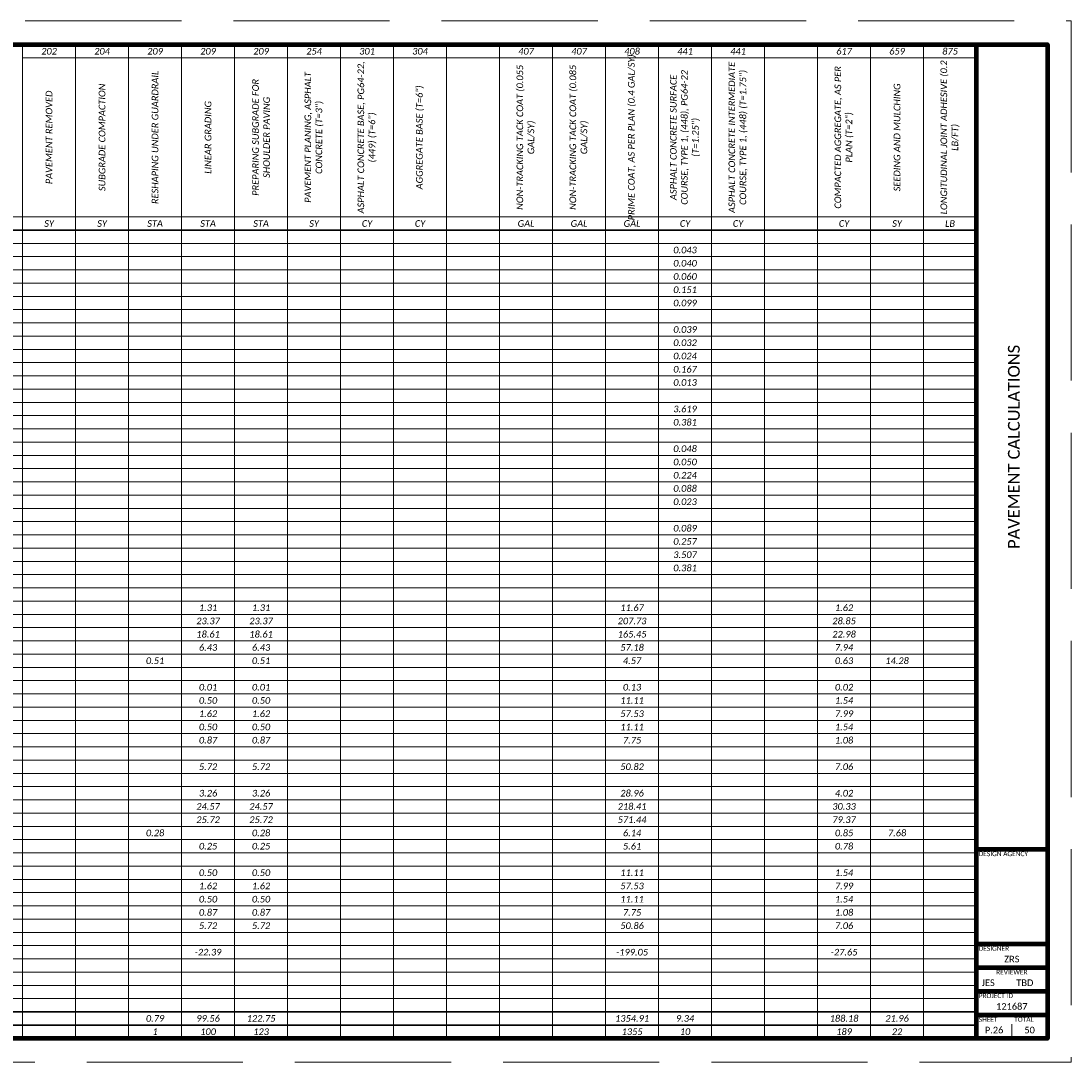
# Paper-space layout '26 PAVEMENT CALCULATIONS' of a CAD drawing. Header units: feet. Extents: x 0 to 34, y 0 to 22.
# Tile 2 of 2: x 11.8 to 34, y 0 to 22. Entities that reach past the tile are written whole.
import ezdxf
from ezdxf.enums import TextEntityAlignment as Align

# ---------------------------------------------------------------- set-up
doc = ezdxf.new("R2010")
doc.units = ezdxf.units.FT
doc.header["$LTSCALE"] = 20
doc.header["$MEASUREMENT"] = 0
doc.linetypes.add('OhDOT_DGN3', pattern=[0.22, 0.165, -0.055])
doc.layers.get('Defpoints').update_dxf_attribs({"lineweight": 15})
for name, color, linetype, lineweight in [('0_Xref', 7, 'Continuous', 15), ('SH_Border', 7, 'Continuous', 90), ('SH_Data', 7, 'Continuous', 15), ('SH_Text', 7, 'Continuous', 35)]:
    doc.layers.add(name, color=color, linetype=linetype, lineweight=lineweight)
doc.layers.add('SH_Cut_Line', color=7, linetype='OhDOT_DGN3', lineweight=15, plot=False)
doc.styles.add('P_Slanted - Normal Fixed Spacing', font='calibrii.ttf', dxfattribs={"height": 0.14})
doc.styles.add('Style - Calibri', font='calibri.ttf')
doc.styles.add('Style - Calibri - Light', font='calibril.ttf', dxfattribs={"height": 0.1})

# ---------------------------------------------------------------- blocks, each defined once
blk = doc.blocks.new('BORDER_1')
at = {"layer": 'Defpoints', "color": 7}
blk.add_point((32.75, 3.5), dxfattribs=at)
at = {"layer": 'SH_Border', "color": 7}
for p, q in [((32, 0.5), (32, 21.5)), ((32, 4.5), (33.5, 4.5)), ((32, 2.5), (33.5, 2.5)), ((32, 2), (33.5, 2)), ((32, 1.5), (33.5, 1.5)), ((32, 1), (33.5, 1))]:
    blk.add_line(p, q, dxfattribs=at)
at = {"layer": 'SH_Border', "color": 7, "flags": 128}
blk.add_lwpolyline([(1.5, 21.5), (33.5, 21.5), (33.5, 0.5), (1.5, 0.5)], close=True, dxfattribs=at)
at = {"layer": 'SH_Cut_Line', "flags": 128}
blk.add_lwpolyline([(0, 0), (34, 0), (34, 22), (0, 22)], close=True, dxfattribs=at)
at = {"layer": 'SH_Data', "color": 7}
blk.add_line((32.75, 0.5), (32.75, 0.8), dxfattribs=at)
at = {"layer": 'SH_Data', "char_height": 0.1, "line_spacing_factor": 0.8, "style": 'Style - Calibri - Light'}
for s, insert, attachment_point in [('DESIGN AGENCY', (32.05, 4.45), 1), ('DESIGNER', (32.05, 2.45), 1), ('REVIEWER', (32.75, 1.95), 2), ('PROJECT ID', (32.05, 1.45), 1), ('SHEET', (32.05, 0.95), 1), ('TOTAL', (32.8, 0.95), 1)]:
    blk.add_mtext(s, dxfattribs=dict(at, insert=insert, attachment_point=attachment_point))
at = {"layer": 'SH_Data', "color": 7, "style": 'Style - Calibri'}
blk.add_attdef('C_SHEET_TITLE', text='', height=0.25, rotation=90, dxfattribs=at).set_placement((32.792, 13), align=Align.MIDDLE_CENTER)
at = {"layer": 'SH_Data', "style": 'Style - Calibri'}
blk.add_attdef('PROJ_NAME', text='', height=0.25, rotation=90, dxfattribs=at).set_placement((0.6, 0.6), align=Align.TOP_LEFT)
for tag, p in [('DESIGNER', (32.75, 2.175)), ('REVIEWER', (32.25, 1.675)), ('REVIEWED_DATE', (33.025, 1.675)), ('PIDNO', (32.75, 1.175)), ('C_SHEET_NO', (32.375, 0.675)), ('T_SHEET_NO', (33.125, 0.675))]:
    blk.add_attdef(tag, text='', height=0.14, dxfattribs=at).set_placement(p, align=Align.MIDDLE_CENTER)
blk = doc.blocks.new('*A1293')
at = {"layer": 'SH_Data', "linetype": 'Continuous', "ltscale": 0.131765}
for points in [[(0, 0), (30.504, 0)], [(10.344, 0), (10.344, -21)], [(11.464, 0), (11.464, -21)], [(12.584, 0), (12.584, -21)], [(13.704, 0), (13.704, -21)], [(14.824, 0), (14.824, -21)], [(15.944, 0), (15.944, -21)], [(17.064, 0), (17.064, -21)], [(18.184, 0), (18.184, -21)], [(19.304, 0), (19.304, -21)], [(20.424, 0), (20.424, -21)], [(21.544, 0), (21.544, -21)], [(22.664, 0), (22.664, -21)], [(23.784, 0), (23.784, -21)], [(24.904, 0), (24.904, -21)], [(26.024, 0), (26.024, -21)], [(27.144, 0), (27.144, -21)], [(28.264, 0), (28.264, -21)], [(29.384, 0), (29.384, -21)], [(30.504, 0), (30.504, -21)], [(10.344, -0.28), (30.504, -0.28)], [(5.864, -3.64), (30.504, -3.64)], [(0, -4.2), (30.504, -4.2)], [(0, -4.48), (30.504, -4.48)], [(0, -4.76), (30.504, -4.76)], [(0, -5.04), (30.504, -5.04)], [(0, -5.32), (30.504, -5.32)], [(0, -5.6), (30.504, -5.6)], [(0, -5.88), (30.504, -5.88)], [(0, -6.16), (30.504, -6.16)], [(0, -6.44), (30.504, -6.44)], [(0, -6.72), (30.504, -6.72)], [(0, -7), (30.504, -7)], [(0, -7.28), (30.504, -7.28)], [(0, -7.56), (30.504, -7.56)], [(0, -7.84), (30.504, -7.84)], [(0, -8.12), (30.504, -8.12)], [(0, -8.4), (30.504, -8.4)], [(0, -8.68), (30.504, -8.68)], [(0, -8.96), (30.504, -8.96)], [(0, -9.24), (30.504, -9.24)], [(0, -9.52), (30.504, -9.52)], [(0, -9.8), (30.504, -9.8)], [(0, -10.08), (30.504, -10.08)], [(0, -10.36), (30.504, -10.36)], [(0, -10.64), (30.504, -10.64)], [(0, -10.92), (30.504, -10.92)], [(0, -11.2), (30.504, -11.2)], [(0, -11.48), (30.504, -11.48)], [(0, -11.76), (30.504, -11.76)], [(0, -12.04), (30.504, -12.04)], [(0, -12.32), (30.504, -12.32)], [(0, -12.6), (30.504, -12.6)], [(0, -12.88), (30.504, -12.88)], [(0, -13.16), (30.504, -13.16)], [(0, -13.44), (30.504, -13.44)], [(0, -13.72), (30.504, -13.72)], [(0, -14), (30.504, -14)], [(0, -14.28), (30.504, -14.28)], [(0, -14.56), (30.504, -14.56)], [(0, -14.84), (30.504, -14.84)], [(0, -15.12), (30.504, -15.12)], [(0, -15.4), (30.504, -15.4)], [(0, -15.68), (30.504, -15.68)], [(0, -15.96), (30.504, -15.96)], [(0, -16.24), (30.504, -16.24)], [(0, -16.52), (30.504, -16.52)], [(0, -16.8), (30.504, -16.8)], [(0, -17.08), (30.504, -17.08)], [(0, -17.36), (30.504, -17.36)], [(0, -17.64), (30.504, -17.64)], [(0, -17.92), (30.504, -17.92)], [(0, -18.2), (30.504, -18.2)], [(0, -18.48), (30.504, -18.48)], [(0, -18.76), (30.504, -18.76)], [(0, -19.04), (30.504, -19.04)], [(0, -19.32), (30.504, -19.32)], [(0, -19.6), (30.504, -19.6)], [(0, -19.88), (30.504, -19.88)], [(0, -20.16), (30.504, -20.16)], [(0, -21), (30.504, -21)]]:
    blk.add_lwpolyline(points, dxfattribs=at)
at = {"layer": 'SH_Data', "linetype": 'Continuous', "ltscale": 0.131765, "const_width": 0.0329}
for points in [[(0, -3.92), (30.504, -3.92)], [(0, -20.44), (30.504, -20.44)], [(0, -20.72), (30.504, -20.72)]]:
    blk.add_lwpolyline(points, dxfattribs=at)
at = {"layer": 'SH_Text', "char_height": 0.14, "attachment_point": 5, "style": 'P_Slanted - Normal Fixed Spacing'}
for s, insert in [('202', (10.904, -0.14)), ('204', (12.024, -0.14)), ('209', (13.144, -0.14)), ('209', (14.264, -0.14)), ('209', (15.384, -0.14)), ('254', (16.504, -0.14)), ('301', (17.624, -0.14)), ('304', (18.744, -0.14)), ('407', (20.984, -0.14)), ('407', (22.104, -0.14)), ('408', (23.224, -0.14)), ('441', (24.344, -0.14)), ('441', (25.464, -0.14)), ('617', (27.704, -0.14)), ('659', (28.824, -0.14)), ('875', (29.944, -0.14)), ('SY', (10.904, -3.78)), ('SY', (12.024, -3.78)), ('STA', (13.144, -3.78)), ('STA', (14.264, -3.78)), ('STA', (15.384, -3.78)), ('SY', (16.504, -3.78)), ('CY', (17.624, -3.78)), ('CY', (18.744, -3.78)), ('GAL', (20.984, -3.78)), ('GAL', (22.104, -3.78)), ('GAL', (23.224, -3.78)), ('CY', (24.344, -3.78)), ('CY', (25.464, -3.78)), ('CY', (27.704, -3.78)), ('SY', (28.824, -3.78)), ('LB', (29.944, -3.78)), ('0.043', (24.344, -4.34)), ('0.040', (24.344, -4.62)), ('0.060', (24.344, -4.9)), ('0.151', (24.344, -5.18)), ('0.099', (24.344, -5.46)), ('0.039', (24.344, -6.02)), ('0.032', (24.344, -6.3)), ('0.024', (24.344, -6.58)), ('0.167', (24.344, -6.86)), ('0.013', (24.344, -7.14)), ('3.619', (24.344, -7.7)), ('0.381', (24.344, -7.98)), ('0.048', (24.344, -8.54)), ('0.050', (24.344, -8.82)), ('0.224', (24.344, -9.1)), ('0.088', (24.344, -9.38)), ('0.023', (24.344, -9.66)), ('0.089', (24.344, -10.22)), ('0.257', (24.344, -10.5)), ('3.507', (24.344, -10.78)), ('0.381', (24.344, -11.06)), ('1.31', (14.264, -11.9)), ('1.31', (15.384, -11.9)), ('11.67', (23.224, -11.9)), ('1.62', (27.704, -11.9)), ('23.37', (14.264, -12.18)), ('23.37', (15.384, -12.18)), ('207.73', (23.224, -12.18)), ('28.85', (27.704, -12.18)), ('18.61', (14.264, -12.46)), ('18.61', (15.384, -12.46)), ('165.45', (23.224, -12.46)), ('22.98', (27.704, -12.46)), ('6.43', (14.264, -12.74)), ('6.43', (15.384, -12.74)), ('57.18', (23.224, -12.74)), ('7.94', (27.704, -12.74)), ('0.51', (13.144, -13.02)), ('0.51', (15.384, -13.02)), ('4.57', (23.224, -13.02)), ('0.63', (27.704, -13.02)), ('14.28', (28.824, -13.02)), ('0.01', (14.264, -13.58)), ('0.01', (15.384, -13.58)), ('0.13', (23.224, -13.58)), ('0.02', (27.704, -13.58)), ('0.50', (14.264, -13.86)), ('0.50', (15.384, -13.86)), ('11.11', (23.224, -13.86)), ('1.54', (27.704, -13.86)), ('1.62', (14.264, -14.14)), ('1.62', (15.384, -14.14)), ('57.53', (23.224, -14.14)), ('7.99', (27.704, -14.14)), ('0.50', (14.264, -14.42)), ('0.50', (15.384, -14.42)), ('11.11', (23.224, -14.42)), ('1.54', (27.704, -14.42)), ('0.87', (14.264, -14.7)), ('0.87', (15.384, -14.7)), ('7.75', (23.224, -14.7)), ('1.08', (27.704, -14.7)), ('5.72', (14.264, -15.26)), ('5.72', (15.384, -15.26)), ('50.82', (23.224, -15.26)), ('7.06', (27.704, -15.26)), ('3.26', (14.264, -15.82)), ('3.26', (15.384, -15.82)), ('28.96', (23.224, -15.82)), ('4.02', (27.704, -15.82)), ('24.57', (14.264, -16.1)), ('24.57', (15.384, -16.1)), ('218.41', (23.224, -16.1)), ('30.33', (27.704, -16.1)), ('25.72', (14.264, -16.38)), ('25.72', (15.384, -16.38)), ('571.44', (23.224, -16.38)), ('79.37', (27.704, -16.38)), ('0.28', (13.144, -16.66)), ('0.28', (15.384, -16.66)), ('6.14', (23.224, -16.66)), ('0.85', (27.704, -16.66)), ('7.68', (28.824, -16.66)), ('0.25', (14.264, -16.94)), ('0.25', (15.384, -16.94)), ('5.61', (23.224, -16.94)), ('0.78', (27.704, -16.94)), ('0.50', (14.264, -17.5)), ('0.50', (15.384, -17.5)), ('11.11', (23.224, -17.5)), ('1.54', (27.704, -17.5)), ('1.62', (14.264, -17.78)), ('1.62', (15.384, -17.78)), ('57.53', (23.224, -17.78)), ('7.99', (27.704, -17.78)), ('0.50', (14.264, -18.06)), ('0.50', (15.384, -18.06)), ('11.11', (23.224, -18.06)), ('1.54', (27.704, -18.06)), ('0.87', (14.264, -18.34)), ('0.87', (15.384, -18.34)), ('7.75', (23.224, -18.34)), ('1.08', (27.704, -18.34)), ('5.72', (14.264, -18.62)), ('5.72', (15.384, -18.62)), ('50.86', (23.224, -18.62)), ('7.06', (27.704, -18.62)), ('-22.39', (14.264, -19.18)), ('-199.05', (23.224, -19.18)), ('-27.65', (27.704, -19.18)), ('0.79', (13.144, -20.58)), ('99.56', (14.264, -20.58)), ('122.75', (15.384, -20.58)), ('1354.91', (23.224, -20.58)), ('9.34', (24.344, -20.58)), ('188.18', (27.704, -20.58)), ('21.96', (28.824, -20.58)), ('1', (13.144, -20.86)), ('100', (14.264, -20.86)), ('123', (15.384, -20.86)), ('1355', (23.224, -20.86)), ('10', (24.344, -20.86)), ('189', (27.704, -20.86)), ('22', (28.824, -20.86))]:
    blk.add_mtext(s, dxfattribs=dict(at, insert=insert))
at = {"layer": 'SH_Text', "char_height": 0.14, "width": 3.36, "attachment_point": 5, "rotation": 90, "style": 'P_Slanted - Normal Fixed Spacing'}
for s, insert in [('ASPHALT CONCRETE BASE, PG64-22, (449) (T=6")', (17.624, -1.96)), ('ASPHALT CONCRETE INTERMEDIATE COURSE, TYPE 1, (448) (T=1.75")', (25.464, -1.96)), ('LONGITUDINAL JOINT ADHESIVE (0.2 LB/FT)', (29.944, -1.96)), ('RESHAPING UNDER GUARDRAIL', (13.144, -1.96)), ('PAVEMENT PLANING, ASPHALT CONCRETE (T=3")', (16.504, -1.96)), ('NON-TRACKING TACK COAT (0.055 GAL/SY)', (20.984, -1.96)), ('NON-TRACKING TACK COAT (0.085 GAL/SY)', (22.104, -1.96)), ('PRIME COAT, AS PER PLAN (0.4 GAL/SY)', (23.224, -1.96)), ('ASPHALT CONCRETE SURFACE COURSE, TYPE 1, (448), PG64-22 (T=1.25")', (24.344, -1.96)), ('COMPACTED AGGREGATE, AS PER PLAN (T=2")', (27.704, -1.96)), ('SUBGRADE COMPACTION', (12.024, -1.96)), ('PREPARING SUBGRADE FOR SHOULDER PAVING', (15.384, -1.96)), ('AGGREGATE BASE (T=6")', (18.744, -1.96)), ('SEEDING AND MULCHING', (28.824, -1.96)), ('PAVEMENT REMOVED', (10.904, -1.96)), ('LINEAR GRADING', (14.264, -1.96))]:
    blk.add_mtext(s, dxfattribs=dict(at, insert=insert))

psp = doc.layouts.new('26 PAVEMENT CALCULATIONS')

# ---------------------------------------------------------------- block references
at = {"layer": '0_Xref'}
ref = psp.add_blockref('BORDER_1', (0, 0), dxfattribs=at)
ref.add_attrib('C_SHEET_NO', 'P.26', dxfattribs={"layer": 'SH_Data', "height": 0.14, "style": 'Style - Calibri'}).set_placement((32.375, 0.675), align=Align.MIDDLE_CENTER)
ref.add_attrib('T_SHEET_NO', '50', dxfattribs={"layer": 'SH_Data', "height": 0.14, "style": 'Style - Calibri'}).set_placement((33.125, 0.675), align=Align.MIDDLE_CENTER)
ref.add_attrib('C_SHEET_TITLE', 'PAVEMENT CALCULATIONS', dxfattribs={"layer": 'SH_Data', "color": 7, "height": 0.25, "rotation": 90, "style": 'Style - Calibri'}).set_placement((32.792, 13), align=Align.MIDDLE_CENTER)
ref.add_attrib('DESIGNER', 'ZRS', dxfattribs={"layer": 'SH_Data', "height": 0.14, "style": 'Style - Calibri'}).set_placement((32.75, 2.175), align=Align.MIDDLE_CENTER)
ref.add_attrib('REVIEWER', 'JES', dxfattribs={"layer": 'SH_Data', "height": 0.14, "style": 'Style - Calibri'}).set_placement((32.25, 1.675), align=Align.MIDDLE_CENTER)
ref.add_attrib('REVIEWED_DATE', 'TBD', dxfattribs={"layer": 'SH_Data', "height": 0.14, "style": 'Style - Calibri'}).set_placement((33.025, 1.675), align=Align.MIDDLE_CENTER)
ref.add_attrib('PIDNO', '121687', dxfattribs={"layer": 'SH_Data', "height": 0.14, "style": 'Style - Calibri'}).set_placement((32.75, 1.175), align=Align.MIDDLE_CENTER)
psp.add_blockref('*A1293', (1.5, 21.5), dxfattribs=at)

doc.saveas('drawing.dxf')
